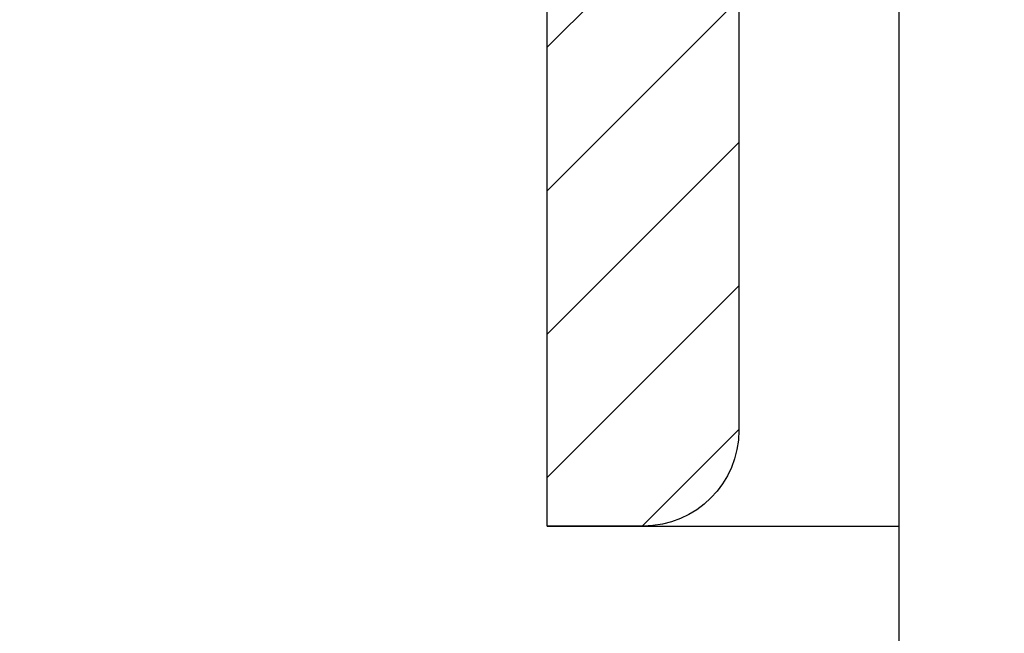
# Model space of a CAD drawing. Header units: millimetres. Extents: x -1777 to 1198744, y 17256 to 76241.
# Tile 133 of 201: x 128308 to 128339, y 52424 to 52443. Entities that reach past the tile are written whole.
import ezdxf

# ---------------------------------------------------------------- set-up
doc = ezdxf.new("R2010")
doc.units = ezdxf.units.MM
doc.layers.add('Beschriftung', color=7, linetype='Continuous', lineweight=9)
doc.styles.add('LBB3.5M1000', font='isocp.shx', dxfattribs={"height": 3.5})

msp = doc.modelspace()

# ---------------------------------------------------------------- hatches: boundary and pattern name
at = {"lineweight": 9}
h = msp.add_hatch(dxfattribs=at)
h.set_pattern_fill('ANSI31', color=256)
h.set_pattern_definition([(45, (42400.086, 91010.9538), (-2.24506403, 2.24506403), [])])
h.paths.add_polyline_path([(128430.59851, 52453.67604), (128430.59851, 52456.17604), (128360.59851, 52456.17604), (128360.59851, 52386.17604), (128363.09851, 52386.17604, 0.41421356), (128367.59851, 52390.67604), (128367.59851, 52440.17604, -0.41421356), (128376.59851, 52449.17604), (128426.09851, 52449.17604, 0.41421356)])
h.paths.add_polyline_path([(128384.58417, 52464.17604), (128384.58417, 52467.17604), (128324.58417, 52467.17604), (128324.58417, 52427.17604), (128327.58417, 52427.17604, 0.41421356), (128330.58417, 52430.17604), (128330.58417, 52455.17604, -0.41421356), (128336.58417, 52461.17604), (128381.58417, 52461.17604, 0.41421356)])
h = msp.add_hatch()
h.set_pattern_fill('ANSI33', color=256, scale=50)
h.set_pattern_definition([(45, (42400.1, 91172.18), (-224.5064, 224.5064), []), (45, (42624.6, 91172.18), (-224.5064, 224.5064), [158.75, -79.375])])
h.paths.add_polyline_path([(127935.59851, 51321.72172), (128335.59894, 51321.72172), (128335.59852, 52427.17352), (128324.58417, 52427.17604), (128324.58417, 52461.17604), (127935.59851, 52461.17604)])

# ---------------------------------------------------------------- linework, layer by layer
for p, q in [((128335.59894, 51321.72172), (128335.59851, 52461.09452)), ((128335.59855, 52283.88654), (128335.59851, 52461.09452)), ((128324.58417, 52427.17604), (128335.59851, 52427.17352))]:
    msp.add_line(p, q)
msp.add_lwpolyline([(128324.58417, 52427.17604), (128324.58417, 52467.17604), (128384.58417, 52467.17604), (128384.58417, 52464.17604, -0.41421356), (128381.58417, 52461.17604), (128336.58417, 52461.17604, 0.41421356), (128330.58417, 52455.17604), (128330.58417, 52430.17604, -0.41421356), (128327.58417, 52427.17604), (128324.58417, 52427.17604)], format="xyb")

# ---------------------------------------------------------------- texts
at = {"layer": 'Beschriftung', "insert": (-641.05085, 52759.07674), "char_height": 500, "width": 7399.7669481, "attachment_point": 1, "style": 'LBB3.5M1000'}
msp.add_mtext('\\pi2004.5;{\\fArial|b0|i0|c0|p34;TOP VIEW\\P\\pi1431.8;\\fArial|b0|i1|c0|p34;DRAUFSICHT\\P\\pi64.583;\\fArial|b0|i0|c0|p34;\\H0.6x;(SECTION THROUGH PUMP HOUSE)\\P\\pi330.31;\\fArial|b0|i1|c0|p34;(SCHNITT DURCH PUMPENHAUS)}', dxfattribs=at)

doc.saveas('drawing.dxf')
